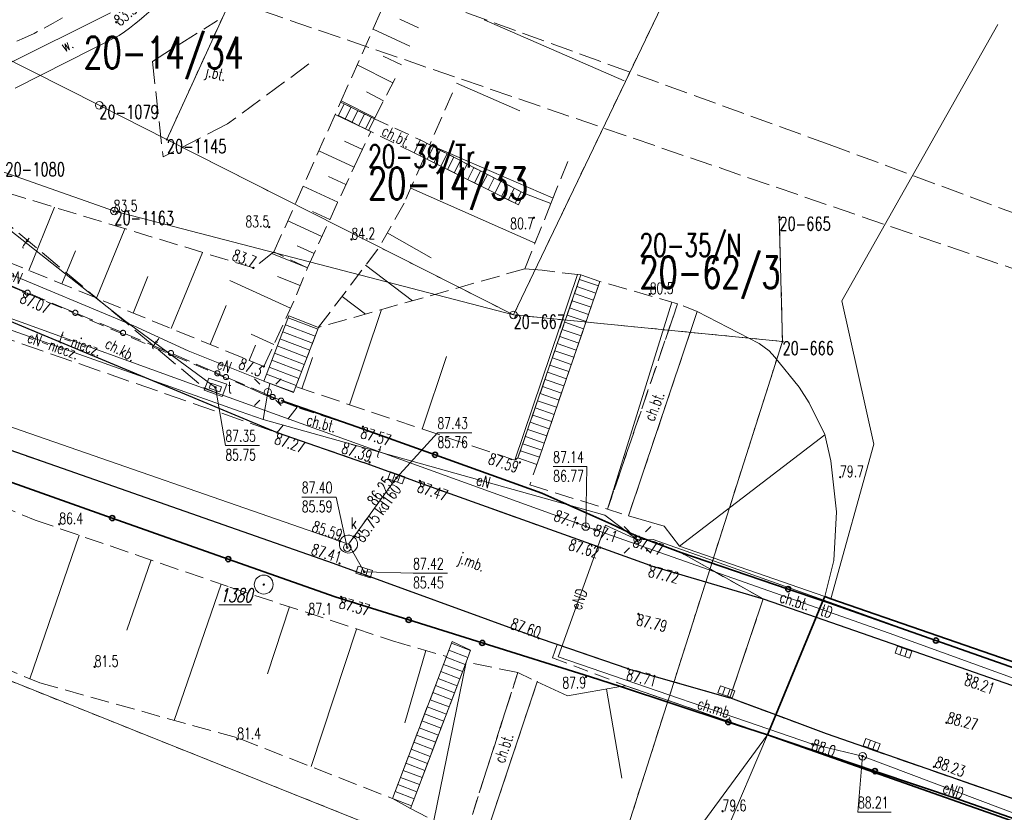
# Model space of a CAD drawing. Header units: metres. Extents: x 7505752 to 7507120, y 5839999 to 5840598.
# Tile 8 of 35: x 7506075 to 7506140, y 5840383 to 5840436. Entities that reach past the tile are written whole.
import ezdxf
from ezdxf.enums import TextEntityAlignment as Align

# ---------------------------------------------------------------- set-up
doc = ezdxf.new("R2010")
doc.units = ezdxf.units.M
for name, pattern in [('2_1', [0]), ('2_14', [1, -1]), ('2_OTKC', [1.5, 1, -0.5]), ('2_OTKJ', [2, 1.5, -0.5]), ('2_OTKK', [0]), ('2_OTKM', [0]), ('2_OTKR', [0]), ('2_OTKS', [0]), ('2_OTKSG', [0]), ('2_OTRK', [1.75, 1.25, -0.5]), ('2_OTRKG', [1.75, 1.25, -0.5]), ('2_OTRU', [0]), ('2_OTRUG', [0]), ('2_OTWP', [0]), ('4_SUEP_A', [0]), ('4_SUKP', [0]), ('4_SUPK', [0]), ('4_SUPP_P', [2, 1.5, -0.5]), ('4_SUTP_A', [0]), ('GDE', [0]), ('GUZ', [1, 0.5, -0.5])]:
    doc.linetypes.add(name, pattern=pattern)
doc.layers.get('0').update_dxf_attribs({"color": 250, "linetype": 'CONTINUOUS', "lineweight": 100})
for name, color, linetype, lineweight in [('Dzialki', 7, 'GDE', 18), ('Numery_dzialek', 7, 'CONTINUOUS', 20), ('Numery_punktow', 7, 'CONTINUOUS', 9), ('OTK_E_T_0', 7, 'CONTINUOUS', 0), ('OTK_E_T_1', 7, 'CONTINUOUS', 0), ('OTK_E_T_4', 7, 'CONTINUOUS', 0), ('OTK_L_0', 7, '2_OTKJ', 18), ('OTK_L_1', 7, '2_OTKK', 25), ('OTK_L_11', 7, 'CONTINUOUS', 18), ('OTK_L_2', 7, '2_OTKC', 18), ('OTK_L_5', 7, 'CONTINUOUS', 18), ('OTK_L_6', 7, '2_OTKS', 18), ('OTK_L_7', 7, '2_OTKM', 35), ('OTO_L_0', 7, 'CONTINUOUS', 35), ('OTR_L_0', 7, '2_OTRU', 18), ('OTR_L_1', 7, '2_OTRK', 18), ('OTR_T_0', 7, 'CONTINUOUS', 18), ('OTR_T_1', 7, 'CONTINUOUS', 18), ('Punkty', 7, 'CONTINUOUS', 18), ('SUE_T_3', 7, 'CONTINUOUS', 18), ('SUEP_E_T_0', 1, 'CONTINUOUS', 0), ('SUEP_L_0', 1, '4_SUEP_A', 18), ('SUER_T_0', 1, 'CONTINUOUS', 18), ('SUP_E_T_1', 7, 'CONTINUOUS', 0), ('SUP_L_1', 7, '4_SUPK', 18), ('SUP_T_0', 7, 'CONTINUOUS', 18), ('SUP_T_4', 7, 'CONTINUOUS', 18), ('SZNPS_T_0', 4, 'CONTINUOUS', 18)]:
    doc.layers.add(name, color=color, linetype=linetype, lineweight=lineweight)
for name, color, linetype, lineweight, true_color in [('Numery_uzytkow', 96, 'CONTINUOUS', 15, 0x008000), ('OTW_L_0', 141, '2_OTWP', 18, 0x59d9ff), ('P_SUGP_L_0', 52, '4_SUPP_P', 18, 0xbfbf00), ('P_SUTP_L_0', 30, '4_SUPP_P', 18, 0xff9100), ('SUK_T_1', 36, 'CONTINUOUS', 18, 0x803300), ('SUKP_E_T_0', 36, 'CONTINUOUS', 0, 0x803300), ('SUKP_L_0', 36, '4_SUKP', 18, 0x803300), ('SUKR_T_0', 36, 'CONTINUOUS', 18, 0x803300), ('SUTP_E_T_0', 30, 'CONTINUOUS', 0, 0xff9100), ('SUTP_L_0', 30, '4_SUTP_A', 18, 0xff9100), ('SUTR_T_0', 30, 'CONTINUOUS', 18, 0xff9100), ('SZNPS_T_3', 6, 'CONTINUOUS', 18, 0xff2bff), ('Uzytki', 96, 'GUZ', 18, 0x008000)]:
    doc.layers.add(name, color=color, linetype=linetype, lineweight=lineweight, true_color=true_color)
doc.styles.get("Standard").update_dxf_attribs({"font": 'Simplex.SHX', "width": 0.75})

# ---------------------------------------------------------------- blocks, each defined once
blk = doc.blocks.new('GRO')
at = {"linetype": 'CONTINUOUS'}
blk.add_circle((0, 0), 0.045, dxfattribs=at)
blk = doc.blocks.new('GRT')
at = {"linetype": 'CONTINUOUS'}
blk.add_circle((0, 0), 0.25, dxfattribs=at)
blk = doc.blocks.new('2_OTRN')
at = {"linetype": 'CONTINUOUS'}
blk.add_circle((0, 0), 0.045, dxfattribs=at)
blk = doc.blocks.new('2_OTRS')
at = {"linetype": 'CONTINUOUS'}
blk.add_circle((0, 0), 0.045, dxfattribs=at)
blk = doc.blocks.new('4_SUEO_W')
at = {"linetype": 'CONTINUOUS'}
for p, q in [((-0.53035, 0.53035), (-0.8839, 0.8839)), ((0.53035, 0.53035), (0.8839, 0.8839)), ((-0.53035, -0.53035), (-0.8839, -0.8839)), ((0.53035, -0.53035), (0.8839, -0.8839))]:
    blk.add_line(p, q, dxfattribs=at)
blk.add_circle((0, 0), 0.025, dxfattribs=at)
blk = doc.blocks.new('4_SUPP')
at = {"linetype": 'CONTINUOUS'}
blk.add_circle((0, 0), 0.25, dxfattribs=at)
blk = doc.blocks.new('4_SUPS')
at = {"linetype": 'CONTINUOUS'}
blk.add_circle((0, 0), 0.0625, dxfattribs=at)
blk = doc.blocks.new('4_SUKK')
at = {"linetype": 'CONTINUOUS'}
for p, q in [((-0.5, -0.25), (-0.5, 0.25)), ((-0.5, 0.25), (0.5, 0.25)), ((-0.175, 0.25), (-0.175, -0.25)), ((0.175, 0.25), (0.175, -0.25)), ((0.5, 0.25), (0.5, -0.25)), ((0.5, -0.25), (-0.5, -0.25))]:
    blk.add_line(p, q, dxfattribs=at)
blk = doc.blocks.new('4_SUPK')
at = {"linetype": 'CONTINUOUS'}
blk.add_circle((0, 0), 0.25, dxfattribs=at)
blk = doc.blocks.new('4_SUPW')
at = {"linetype": 'CONTINUOUS'}
blk.add_circle((0, 0), 0.25, dxfattribs=at)
blk = doc.blocks.new('4_SUPW_B')
at = {"linetype": 'CONTINUOUS'}
for p, q in [((0.375, 0.175), (-0.375, 0.175)), ((-0.375, 0.175), (-0.375, -0.175)), ((0.375, -0.175), (0.375, 0.175)), ((-0.375, -0.175), (0.375, -0.175))]:
    blk.add_line(p, q, dxfattribs=at)
blk = doc.blocks.new('OSP')
at = {"linetype": 'CONTINUOUS'}
for radius in [0.625, 0.045]:
    blk.add_circle((0, 0), radius, dxfattribs=at)

msp = doc.modelspace()

# ---------------------------------------------------------------- linework, layer by layer
at = {"layer": 'Dzialki'}
for p, q in [((7506166.37, 5840539.39), (7506107.43, 5840416.36)), ((7506101.93, 5840466.2), (7506084.5, 5840427.97)), ((7505968.28, 5840462.83), (7506081.03, 5840423.23)), ((7506106.97, 5840379.02), (7505946.58, 5840443.14)), ((7506069.32, 5840435.66), (7506080.03, 5840430.23)), ((7506080.03, 5840430.23), (7506084.5, 5840427.97)), ((7506084.5, 5840427.97), (7506107.43, 5840416.36)), ((7506081.03, 5840423.23), (7506107.43, 5840416.36)), ((7506125.01, 5840422.84), (7506125.22, 5840414.61)), ((7506107.43, 5840416.36), (7506125.22, 5840414.61)), ((7506125.22, 5840414.61), (7506113.37, 5840377.4))]:
    msp.add_line(p, q, dxfattribs=at)
at = {"layer": 'OTK_L_0', "linetype": '2_OTKJ'}
for p, q in [((7506083.547, 5840433.14), (7506087.859, 5840435.84)), ((7506083.547, 5840433.14), (7506084.252, 5840426.813)), ((7506093.9, 5840432.972), (7506088.517, 5840429.004)), ((7506091.8, 5840408.57), (7506041.97, 5840429.41)), ((7506088.517, 5840429.004), (7506084.252, 5840426.813)), ((7506040.91, 5840426.29), (7506091.8, 5840408.57)), ((7506095.521, 5840399.918), (7506066.065, 5840410.234)), ((7506097.514, 5840406.603), (7506091.8, 5840408.57)), ((7506100.843, 5840405.376), (7506097.514, 5840406.603)), ((7506113.166, 5840400.962), (7506100.843, 5840405.376)), ((7506116.465, 5840399.785), (7506113.166, 5840400.962)), ((7506109.087, 5840394.963), (7506095.521, 5840399.918)), ((7506116.465, 5840399.785), (7506123.941, 5840397.567)), ((7506121.737, 5840391.021), (7506123.941, 5840397.567)), ((7506123.941, 5840397.567), (7506127.442, 5840396.35)), ((7506127.442, 5840396.35), (7506124.77, 5840389.888)), ((7506127.442, 5840396.35), (7506146.129, 5840389.851)), ((7506110.311, 5840394.546), (7506109.087, 5840394.963)), ((7506115.012, 5840392.944), (7506110.311, 5840394.546)), ((7506115.012, 5840392.944), (7506121.737, 5840391.021)), ((7506124.77, 5840389.888), (7506121.737, 5840391.021)), ((7506128.125, 5840388.635), (7506124.77, 5840389.888)), ((7506153.129, 5840379.919), (7506128.125, 5840388.635))]:
    msp.add_line(p, q, dxfattribs=at)
at = {"layer": 'OTK_L_0', "linetype": '2_14'}
msp.add_line((7506123.941, 5840397.567), (7506121.737, 5840391.021), dxfattribs=at)
at = {"layer": 'OTK_L_0', "linetype": '2_OTKJ'}
msp.add_arc((7506066.379, 5840454.075), 21.25, 271.16287, 301.87478, dxfattribs=at)
at = {"layer": 'OTK_L_1', "linetype": '2_OTKK'}
for p, q in [((7506041.97, 5840429.41), (7506091.8, 5840408.57)), ((7506095.521, 5840399.918), (7506066.065, 5840410.234)), ((7506091.8, 5840408.57), (7506097.514, 5840406.603)), ((7506100.843, 5840405.376), (7506097.514, 5840406.603)), ((7506113.166, 5840400.962), (7506100.843, 5840405.376)), ((7506116.465, 5840399.785), (7506113.166, 5840400.962)), ((7506109.087, 5840394.963), (7506095.521, 5840399.918)), ((7506116.465, 5840399.785), (7506123.941, 5840397.567)), ((7506123.941, 5840397.567), (7506127.442, 5840396.35)), ((7506127.442, 5840396.35), (7506146.129, 5840389.851)), ((7506110.311, 5840394.546), (7506109.087, 5840394.963)), ((7506115.012, 5840392.944), (7506110.311, 5840394.546)), ((7506115.012, 5840392.944), (7506121.737, 5840391.021)), ((7506124.77, 5840389.888), (7506121.737, 5840391.021)), ((7506128.125, 5840388.635), (7506124.77, 5840389.888)), ((7506153.129, 5840379.919), (7506128.125, 5840388.635))]:
    msp.add_line(p, q, dxfattribs=at)
at = {"layer": 'OTK_L_11', "linetype": '2_OTKJ'}
for p, q in [((7506075.136, 5840417.897), (7506072.284, 5840419.098)), ((7506078.295, 5840416.567), (7506075.443, 5840417.768)), ((7506081.454, 5840415.236), (7506078.602, 5840416.437)), ((7506084.613, 5840413.906), (7506081.761, 5840415.107)), ((7506087.822, 5840412.507), (7506084.935, 5840413.768)), ((7506088.254, 5840412.318), (7506087.864, 5840412.489)), ((7506091.472, 5840410.941), (7506088.576, 5840412.179)), ((7506091.904, 5840410.757), (7506091.514, 5840410.923))]:
    msp.add_line(p, q, dxfattribs=at)
for centre in [(7506075.29, 5840417.832), (7506078.449, 5840416.502), (7506081.608, 5840415.172), (7506084.77, 5840413.84), (7506084.77, 5840413.84), (7506087.843, 5840412.498), (7506088.41, 5840412.25), (7506088.41, 5840412.25), (7506091.493, 5840410.932), (7506092.06, 5840410.69)]:
    msp.add_circle(centre, 0.17, dxfattribs=at)
at = {"layer": 'OTK_L_2', "linetype": '2_OTKC'}
for p, q in [((7506075.01, 5840417.9), (7506043.61, 5840431.14)), ((7506041.97, 5840429.41), (7506091.8, 5840408.57)), ((7506098.226, 5840429.342), (7506097.841, 5840428.569)), ((7506098.226, 5840429.342), (7506101.256, 5840427.943)), ((7506097.99, 5840428.495), (7506097.841, 5840428.569)), ((7506100.852, 5840427.09), (7506097.99, 5840428.495)), ((7506101.256, 5840427.943), (7506100.852, 5840427.09)), ((7506089.97, 5840411.53), (7506075.01, 5840417.9)), ((7506118.284, 5840417.1), (7506113.648, 5840403.516)), ((7506119.578, 5840416.589), (7506118.284, 5840417.1)), ((7506115.032, 5840403.055), (7506119.578, 5840416.589)), ((7506090.92, 5840411.1), (7506089.97, 5840411.53)), ((7506093.11, 5840410.25), (7506090.92, 5840411.1)), ((7506093.11, 5840410.25), (7506091.8, 5840408.57)), ((7506097.068, 5840408.96), (7506093.11, 5840410.25)), ((7506109.3, 5840404.576), (7506097.068, 5840408.96)), ((7506091.8, 5840408.57), (7506097.514, 5840406.603)), ((7506100.843, 5840405.376), (7506097.514, 5840406.603)), ((7506113.166, 5840400.962), (7506100.843, 5840405.376)), ((7506113.875, 5840402.537), (7506109.3, 5840404.576)), ((7506113.648, 5840403.516), (7506115.032, 5840403.055)), ((7506113.875, 5840402.537), (7506115.491, 5840401.759)), ((7506115.491, 5840401.759), (7506118.499, 5840400.629)), ((7506116.465, 5840399.785), (7506113.166, 5840400.962)), ((7506127.891, 5840397.435), (7506118.499, 5840400.629)), ((7506123.941, 5840397.567), (7506118.499, 5840400.629)), ((7506116.465, 5840399.785), (7506123.941, 5840397.567)), ((7506123.941, 5840397.567), (7506127.442, 5840396.35)), ((7506127.442, 5840396.35), (7506127.891, 5840397.435)), ((7506127.891, 5840397.435), (7506128.294, 5840397.298)), ((7506128.294, 5840397.298), (7506146.772, 5840390.806)), ((7506127.442, 5840396.35), (7506146.129, 5840389.851)), ((7506110.311, 5840394.546), (7506110.017, 5840393.679)), ((7506115.012, 5840392.944), (7506110.311, 5840394.546)), ((7506110.017, 5840393.679), (7506114.86, 5840391.823)), ((7506104.708, 5840383.301), (7506107.713, 5840392.693)), ((7506107.713, 5840392.693), (7506108.998, 5840392.082)), ((7506115.012, 5840392.944), (7506121.737, 5840391.021)), ((7506108.998, 5840392.082), (7506105.932, 5840382.889)), ((7506124.224, 5840388.568), (7506114.86, 5840391.823)), ((7506124.77, 5840389.888), (7506121.737, 5840391.021)), ((7506124.77, 5840389.888), (7506124.224, 5840388.568)), ((7506128.125, 5840388.635), (7506124.77, 5840389.888)), ((7506124.224, 5840388.568), (7506136.976, 5840384.267)), ((7506153.129, 5840379.919), (7506128.125, 5840388.635)), ((7506136.976, 5840384.267), (7506188.129, 5840366.342))]:
    msp.add_line(p, q, dxfattribs=at)
at = {"layer": 'OTK_L_2', "linetype": '2_14'}
msp.add_line((7506118.499, 5840400.629), (7506123.941, 5840397.567), dxfattribs=at)
at = {"layer": 'OTK_L_5', "linetype": '2_OTKR'}
for p, q in [((7506080.77, 5840436.36), (7506073.66, 5840432.8)), ((7506074.46, 5840431.37), (7506081.35, 5840434.85))]:
    msp.add_line(p, q, dxfattribs=at)
msp.add_arc((7506070.353, 5840450.812), 19.383, 304.56391, 343.72503, dxfattribs=at)
at = {"layer": 'OTK_L_6', "linetype": '2_1'}
for p, q in [((7506096.24, 5840430.33), (7506095.855, 5840429.557)), ((7506096.687, 5840430.107), (7506096.303, 5840429.335)), ((7506097.135, 5840429.885), (7506096.75, 5840429.112)), ((7506097.583, 5840429.662), (7506097.198, 5840428.889)), ((7506098.03, 5840429.439), (7506097.646, 5840428.666)), ((7506101.701, 5840427.714), (7506101.272, 5840426.88)), ((7506102.145, 5840427.485), (7506101.719, 5840426.657)), ((7506102.59, 5840427.256), (7506102.166, 5840426.433)), ((7506103.034, 5840427.028), (7506102.614, 5840426.21)), ((7506103.479, 5840426.799), (7506103.061, 5840425.987)), ((7506103.924, 5840426.57), (7506103.509, 5840425.763)), ((7506104.368, 5840426.341), (7506103.956, 5840425.54)), ((7506104.813, 5840426.112), (7506104.403, 5840425.317)), ((7506105.257, 5840425.884), (7506104.851, 5840425.093)), ((7506105.702, 5840425.655), (7506105.298, 5840424.87)), ((7506106.147, 5840425.426), (7506105.746, 5840424.647)), ((7506106.591, 5840425.197), (7506106.193, 5840424.423)), ((7506107.036, 5840424.969), (7506106.64, 5840424.2)), ((7506107.48, 5840424.74), (7506107.088, 5840423.977)), ((7506107.925, 5840424.511), (7506107.535, 5840423.753)), ((7506111.79, 5840418.715), (7506113.043, 5840418.284)), ((7506111.627, 5840418.242), (7506112.88, 5840417.811)), ((7506111.465, 5840417.769), (7506112.718, 5840417.338)), ((7506111.139, 5840416.824), (7506112.392, 5840416.393)), ((7506111.302, 5840417.297), (7506112.555, 5840416.866)), ((7506092.521, 5840416.172), (7506094.487, 5840415.418)), ((7506110.977, 5840416.351), (7506112.229, 5840415.92)), ((7506092.342, 5840415.705), (7506094.308, 5840414.951)), ((7506110.814, 5840415.878), (7506112.067, 5840415.447)), ((7506091.984, 5840414.771), (7506093.951, 5840414.018)), ((7506092.163, 5840415.238), (7506094.129, 5840414.484)), ((7506110.489, 5840414.933), (7506111.741, 5840414.502)), ((7506110.651, 5840415.405), (7506111.904, 5840414.974)), ((7506091.805, 5840414.304), (7506093.772, 5840413.551)), ((7506110.326, 5840414.46), (7506111.579, 5840414.029)), ((7506091.626, 5840413.838), (7506093.593, 5840413.084)), ((7506110.001, 5840413.514), (7506111.253, 5840413.083)), ((7506110.163, 5840413.987), (7506111.416, 5840413.556)), ((7506091.268, 5840412.904), (7506093.235, 5840412.15)), ((7506091.447, 5840413.371), (7506093.414, 5840412.617)), ((7506109.838, 5840413.041), (7506111.09, 5840412.611)), ((7506091.089, 5840412.437), (7506093.056, 5840411.683)), ((7506109.676, 5840412.568), (7506110.928, 5840412.138)), ((7506090.916, 5840411.968), (7506092.89, 5840411.243)), ((7506109.35, 5840411.623), (7506110.602, 5840411.192)), ((7506109.513, 5840412.096), (7506110.765, 5840411.665)), ((7506109.188, 5840411.15), (7506110.439, 5840410.719)), ((7506108.862, 5840410.204), (7506110.114, 5840409.774)), ((7506109.025, 5840410.677), (7506110.277, 5840410.247)), ((7506108.7, 5840409.732), (7506109.951, 5840409.301)), ((7506108.537, 5840409.259), (7506109.788, 5840408.828)), ((7506108.212, 5840408.313), (7506109.463, 5840407.883)), ((7506108.374, 5840408.786), (7506109.626, 5840408.356)), ((7506108.049, 5840407.84), (7506109.3, 5840407.41)), ((7506107.886, 5840407.368), (7506109.138, 5840406.937)), ((7506107.724, 5840406.895), (7506108.974, 5840406.465)), ((7506103.325, 5840394.637), (7506104.589, 5840394.162)), ((7506103.149, 5840394.169), (7506104.413, 5840393.694)), ((7506102.973, 5840393.702), (7506104.234, 5840393.222)), ((7506102.618, 5840392.767), (7506103.879, 5840392.287)), ((7506102.795, 5840393.234), (7506104.057, 5840392.755)), ((7506102.44, 5840392.299), (7506103.702, 5840391.82)), ((7506102.085, 5840391.365), (7506103.347, 5840390.885)), ((7506102.262, 5840391.832), (7506103.524, 5840391.352)), ((7506101.907, 5840390.897), (7506103.169, 5840390.418)), ((7506101.729, 5840390.43), (7506102.992, 5840389.95)), ((7506101.374, 5840389.495), (7506102.637, 5840389.015)), ((7506101.552, 5840389.962), (7506102.814, 5840389.483)), ((7506101.197, 5840389.028), (7506102.459, 5840388.548)), ((7506100.841, 5840388.093), (7506102.104, 5840387.613)), ((7506101.019, 5840388.56), (7506102.282, 5840388.08)), ((7506100.664, 5840387.625), (7506101.927, 5840387.146)), ((7506100.486, 5840387.158), (7506101.749, 5840386.678)), ((7506100.131, 5840386.223), (7506101.394, 5840385.743)), ((7506100.308, 5840386.691), (7506101.572, 5840386.211)), ((7506099.953, 5840385.756), (7506101.217, 5840385.276)), ((7506099.598, 5840384.821), (7506100.862, 5840384.341)), ((7506099.776, 5840385.289), (7506101.039, 5840384.808)), ((7506099.42, 5840384.354), (7506100.684, 5840383.874))]:
    msp.add_line(p, q, dxfattribs=at)
at = {"layer": 'OTK_L_6', "linetype": '2_OTKS'}
for p, q in [((7506095.855, 5840429.557), (7506096.24, 5840430.33)), ((7506097.841, 5840428.569), (7506095.855, 5840429.557)), ((7506098.226, 5840429.342), (7506097.841, 5840428.569)), ((7506100.852, 5840427.09), (7506101.256, 5840427.943)), ((7506101.515, 5840426.758), (7506100.852, 5840427.09)), ((7506107.767, 5840423.637), (7506101.515, 5840426.758)), ((7506108.122, 5840424.41), (7506107.767, 5840423.637)), ((7506113.143, 5840418.574), (7506111.89, 5840419.006)), ((7506109.144, 5840406.955), (7506113.143, 5840418.574)), ((7506094.532, 5840415.534), (7506092.566, 5840416.29)), ((7506093.029, 5840411.613), (7506094.532, 5840415.534)), ((7506090.916, 5840411.968), (7506092.881, 5840411.222)), ((7506092.881, 5840411.222), (7506093.029, 5840411.613)), ((7506108.974, 5840406.463), (7506109.144, 5840406.955)), ((7506107.724, 5840406.895), (7506108.974, 5840406.463)), ((7506103.368, 5840394.753), (7506104.592, 5840394.171)), ((7506104.592, 5840394.171), (7506104.298, 5840393.389)), ((7506104.298, 5840393.389), (7506100.615, 5840383.692)), ((7506100.615, 5840383.692), (7506099.42, 5840384.354))]:
    msp.add_line(p, q, dxfattribs=at)
at = {"layer": 'OTK_L_6', "linetype": '2_OTKSG'}
for p, q in [((7506096.24, 5840430.33), (7506098.226, 5840429.342)), ((7506101.256, 5840427.943), (7506101.892, 5840427.615)), ((7506101.892, 5840427.615), (7506108.122, 5840424.41)), ((7506111.89, 5840419.006), (7506107.724, 5840406.895)), ((7506092.566, 5840416.29), (7506091.063, 5840412.369)), ((7506091.063, 5840412.369), (7506090.916, 5840411.968)), ((7506102.995, 5840393.76), (7506103.368, 5840394.753)), ((7506099.42, 5840384.354), (7506102.995, 5840393.76))]:
    msp.add_line(p, q, dxfattribs=at)
at = {"layer": 'OTK_L_6', "linetype": '2_1'}
msp.add_point((7506101.256, 5840427.943), dxfattribs=at)
at = {"layer": 'OTK_L_7', "linetype": '2_OTKM'}
for p, q in [((7506127.891, 5840397.435), (7506127.442, 5840396.35)), ((7506128.011, 5840397.726), (7506127.891, 5840397.435)), ((7506128.011, 5840397.726), (7506128.421, 5840397.583)), ((7506128.421, 5840397.583), (7506152.584, 5840389.186)), ((7506127.442, 5840396.35), (7506124.77, 5840389.888)), ((7506124.77, 5840389.888), (7506124.224, 5840388.568)), ((7506140.326, 5840382.91), (7506124.224, 5840388.568))]:
    msp.add_line(p, q, dxfattribs=at)
at = {"layer": 'OTO_L_0'}
for p, q in [((7506097.068, 5840408.96), (7506092.06, 5840410.69)), ((7506102.24, 5840407.106), (7506097.068, 5840408.96)), ((7506109.3, 5840404.576), (7506102.24, 5840407.106)), ((7506080.887, 5840402.917), (7506073.207, 5840405.634)), ((7506113.875, 5840402.537), (7506109.3, 5840404.576)), ((7506088.566, 5840400.2), (7506080.887, 5840402.917)), ((7506113.875, 5840402.537), (7506115.491, 5840401.759)), ((7506115.491, 5840401.759), (7506118.499, 5840400.629)), ((7506118.499, 5840400.629), (7506125.6, 5840398.214)), ((7506095.636, 5840397.699), (7506088.566, 5840400.2)), ((7506125.6, 5840398.214), (7506127.891, 5840397.435)), ((7506100.497, 5840396.178), (7506095.636, 5840397.699)), ((7506127.891, 5840397.435), (7506128.294, 5840397.298)), ((7506128.294, 5840397.298), (7506135.37, 5840394.812)), ((7506105.358, 5840394.656), (7506100.497, 5840396.178)), ((7506112.516, 5840392.416), (7506105.358, 5840394.656)), ((7506135.37, 5840394.812), (7506141.071, 5840392.809)), ((7506112.516, 5840392.416), (7506114.507, 5840391.762)), ((7506114.507, 5840391.762), (7506121.632, 5840389.42)), ((7506121.632, 5840389.42), (7506124.224, 5840388.568)), ((7506124.224, 5840388.568), (7506131.331, 5840386.171)), ((7506131.331, 5840386.171), (7506136.976, 5840384.267)), ((7506136.976, 5840384.267), (7506144.054, 5840381.786))]:
    msp.add_line(p, q, dxfattribs=at)
for centre in [(7506102.24, 5840407.106), (7506080.887, 5840402.917), (7506088.566, 5840400.2), (7506125.6, 5840398.214), (7506100.497, 5840396.178), (7506105.358, 5840394.656), (7506135.37, 5840394.812), (7506121.632, 5840389.42), (7506131.331, 5840386.171)]:
    msp.add_circle(centre, 0.17, dxfattribs=at)
at = {"layer": 'OTR_L_0', "linetype": '2_OTRU'}
for p, q in [((7506119.578, 5840416.589), (7506115.032, 5840403.055)), ((7506123.683, 5840414.478), (7506119.578, 5840416.589)), ((7506124.337, 5840413.992), (7506123.683, 5840414.478)), ((7506124.72, 5840413.565), (7506124.337, 5840413.992)), ((7506126.324, 5840411.586), (7506124.72, 5840413.565)), ((7506126.991, 5840410.55), (7506126.324, 5840411.586)), ((7506128.016, 5840408.457), (7506126.991, 5840410.55)), ((7506128.418, 5840406.71), (7506128.016, 5840408.457)), ((7506128.792, 5840403.322), (7506128.418, 5840406.71)), ((7506128.614, 5840400.12), (7506128.792, 5840403.322)), ((7506118.406, 5840401.059), (7506128.011, 5840397.726)), ((7506128.011, 5840397.726), (7506128.614, 5840400.12)), ((7506108.998, 5840392.082), (7506105.932, 5840382.889)), ((7506124.224, 5840388.568), (7506114.86, 5840391.823)), ((7506119.707, 5840382.416), (7506124.224, 5840388.568))]:
    msp.add_line(p, q, dxfattribs=at)
at = {"layer": 'OTR_L_0', "linetype": '2_1'}
for p, q in [((7506118.406, 5840401.059), (7506128.026, 5840408.415)), ((7506113.57, 5840391.6), (7506114.585, 5840385.716))]:
    msp.add_line(p, q, dxfattribs=at)
at = {"layer": 'OTR_L_0', "linetype": '2_OTRUG'}
for p, q in [((7506115.032, 5840403.055), (7506117.387, 5840402.392)), ((7506117.387, 5840402.392), (7506118.406, 5840401.059)), ((7506110.994, 5840391.156), (7506108.998, 5840392.082)), ((7506114.507, 5840391.762), (7506110.994, 5840391.156)), ((7506114.86, 5840391.823), (7506114.507, 5840391.762))]:
    msp.add_line(p, q, dxfattribs=at)
at = {"layer": 'OTR_L_0', "linetype": '2_1'}
msp.add_point((7506108.998, 5840392.082), dxfattribs=at)
at = {"layer": 'OTR_L_1', "linetype": '2_OTRK'}
for p, q in [((7506095.996, 5840430.448), (7506100.498, 5840440.569)), ((7506091.586, 5840420.534), (7506095.996, 5840430.448)), ((7506096.24, 5840430.33), (7506095.855, 5840429.557)), ((7506098.226, 5840429.342), (7506096.24, 5840430.33)), ((7506095.855, 5840429.557), (7506097.841, 5840428.569)), ((7506097.841, 5840428.569), (7506097.99, 5840428.495)), ((7506108.122, 5840424.41), (7506101.892, 5840427.615)), ((7506101.515, 5840426.758), (7506107.767, 5840423.637)), ((7506109.904, 5840423.732), (7506111.106, 5840426.741)), ((7506090.23, 5840419.47), (7506071.83, 5840425.09)), ((7506107.767, 5840423.637), (7506108.122, 5840424.41)), ((7506108.177, 5840419.41), (7506109.904, 5840423.732)), ((7506091.586, 5840420.534), (7506090.23, 5840419.47)), ((7506093.804, 5840419.479), (7506091.586, 5840420.534)), ((7506108.177, 5840419.41), (7506094.532, 5840415.534)), ((7506108.177, 5840419.41), (7506109.317, 5840419.318)), ((7506111.89, 5840419.006), (7506109.317, 5840419.318)), ((7506111.89, 5840419.006), (7506107.724, 5840406.895)), ((7506113.143, 5840418.574), (7506109.144, 5840406.955)), ((7506118.284, 5840417.1), (7506113.143, 5840418.574)), ((7506113.648, 5840403.516), (7506118.284, 5840417.1)), ((7506094.532, 5840415.534), (7506093.029, 5840411.613)), ((7506109.144, 5840406.955), (7506108.506, 5840405.11)), ((7506107.724, 5840406.895), (7506107.525, 5840406.743)), ((7506057.277, 5840399.811), (7506076.094, 5840392.012)), ((7506099.42, 5840384.354), (7506102.995, 5840393.76)), ((7506104.298, 5840393.389), (7506100.615, 5840383.692)), ((7506104.708, 5840383.301), (7506107.713, 5840392.693)), ((7506076.094, 5840392.012), (7506089.361, 5840388.314)), ((7506089.361, 5840388.314), (7506099.42, 5840384.354)), ((7506100.615, 5840383.692), (7506104.249, 5840381.837))]:
    msp.add_line(p, q, dxfattribs=at)
at = {"layer": 'OTR_L_1', "linetype": '2_1'}
for p, q in [((7506101.148, 5840435.365), (7506099.918, 5840435.933)), ((7506105.479, 5840435.881), (7506114.75, 5840431.855)), ((7506100.58, 5840434.136), (7506098.138, 5840435.264)), ((7506100.015, 5840432.915), (7506098.804, 5840433.475)), ((7506099.442, 5840431.709), (7506097.094, 5840432.915)), ((7506103.659, 5840431.691), (7506107.849, 5840429.871)), ((7506098.839, 5840430.535), (7506097.698, 5840431.121)), ((7506098.253, 5840429.394), (7506096.034, 5840430.533)), ((7506097.99, 5840428.495), (7506095.626, 5840429.615)), ((7506097.431, 5840427.313), (7506096.262, 5840427.866)), ((7506096.882, 5840426.143), (7506094.558, 5840427.216)), ((7506101.892, 5840427.615), (7506110.043, 5840424.081)), ((7506096.345, 5840424.981), (7506095.192, 5840425.514)), ((7506095.812, 5840423.828), (7506093.522, 5840424.886)), ((7506100.629, 5840424.748), (7506108.859, 5840421.119)), ((7506075.365, 5840419.303), (7506077.074, 5840423.488)), ((7506094.758, 5840421.545), (7506092.5, 5840422.588)), ((7506095.283, 5840422.683), (7506094.146, 5840423.208)), ((7506079.856, 5840417.469), (7506081.733, 5840422.065)), ((7506099.071, 5840421.787), (7506101.983, 5840420.132)), ((7506094.237, 5840420.416), (7506093.116, 5840420.934)), ((7506077.558, 5840418.408), (7506078.453, 5840420.6)), ((7506084.788, 5840415.454), (7506086.85, 5840420.502)), ((7506093.804, 5840419.479), (7506091.45, 5840420.427)), ((7506097.648, 5840419.643), (7506100.741, 5840417.298)), ((7506082.264, 5840416.485), (7506083.248, 5840418.894)), ((7506093.33, 5840418.302), (7506091.814, 5840418.912)), ((7506107.525, 5840406.743), (7506111.653, 5840419.034)), ((7506092.679, 5840416.803), (7506088.667, 5840418.635)), ((7506096.09, 5840417.589), (7506097.636, 5840416.416)), ((7506087.366, 5840414.401), (7506088.419, 5840416.979)), ((7506096.586, 5840410.418), (7506098.703, 5840416.719)), ((7506113.648, 5840403.516), (7506117.895, 5840417.212)), ((7506091.581, 5840414.397), (7506090.074, 5840415.085)), ((7506089.944, 5840413.348), (7506090.359, 5840414.364)), ((7506093.436, 5840411.476), (7506094.132, 5840413.547)), ((7506101.379, 5840408.808), (7506102.989, 5840413.601)), ((7506078.707, 5840401.779), (7506075.437, 5840392.284)), ((7506083.455, 5840400.144), (7506081.855, 5840395.498)), ((7506088.101, 5840398.543), (7506084.996, 5840389.531)), ((7506092.624, 5840397.04), (7506091.16, 5840392.611)), ((7506097.053, 5840395.576), (7506094.043, 5840386.471)), ((7506101.631, 5840394.154), (7506100.246, 5840389.364)), ((7506104.298, 5840393.389), (7506102.16, 5840382.903))]:
    msp.add_line(p, q, dxfattribs=at)
at = {"layer": 'OTR_L_1', "linetype": '2_OTRKG'}
for p, q in [((7506098.226, 5840429.342), (7506099.607, 5840432.032)), ((7506103.385, 5840431.058), (7506101.892, 5840427.615)), ((7506097.085, 5840426.583), (7506097.99, 5840428.495)), ((7506093.804, 5840419.479), (7506097.085, 5840426.583)), ((7506101.515, 5840426.758), (7506100.195, 5840423.765)), ((7506100.195, 5840423.765), (7506098.466, 5840420.722)), ((7506098.466, 5840420.722), (7506094.532, 5840415.534)), ((7506072.19, 5840420.6), (7506090.92, 5840412.95)), ((7506093.08, 5840417.68), (7506093.804, 5840419.479)), ((7506090.92, 5840412.95), (7506093.08, 5840417.68)), ((7506107.525, 5840406.743), (7506093.029, 5840411.613)), ((7506060.382, 5840409.144), (7506075.798, 5840402.781)), ((7506108.506, 5840405.11), (7506113.648, 5840403.516)), ((7506075.798, 5840402.781), (7506088.661, 5840398.35)), ((7506088.661, 5840398.35), (7506099.417, 5840394.795)), ((7506099.417, 5840394.795), (7506102.995, 5840393.76)), ((7506107.713, 5840392.693), (7506104.298, 5840393.389))]:
    msp.add_line(p, q, dxfattribs=at)
at = {"layer": 'OTR_L_1', "linetype": '2_14'}
for p, q in [((7506095.996, 5840430.448), (7506096.24, 5840430.33)), ((7506108.122, 5840424.41), (7506109.904, 5840423.732))]:
    msp.add_line(p, q, dxfattribs=at)
at = {"layer": 'OTR_L_1', "linetype": '2_1'}
msp.add_point((7506094.532, 5840415.534), dxfattribs=at)
at = {"layer": 'OTW_L_0', "linetype": '2_OTWP'}
for p, q in [((7506139.453, 5840435.574), (7506129.138, 5840417.291)), ((7506129.138, 5840417.291), (7506131.259, 5840407.811)), ((7506131.259, 5840407.811), (7506128.421, 5840397.583)), ((7506121.304, 5840381.722), (7506124.224, 5840388.568))]:
    msp.add_line(p, q, dxfattribs=at)
at = {"layer": 'OTW_L_0', "linetype": '2_14'}
for p, q in [((7506128.421, 5840397.583), (7506152.584, 5840389.186)), ((7506140.326, 5840382.91), (7506124.224, 5840388.568))]:
    msp.add_line(p, q, dxfattribs=at)
at = {"layer": 'P_SUGP_L_0', "linetype": '4_SUPP_P'}
for p, q in [((7506026.446, 5840458.593), (7506269.982, 5840374.94)), ((7506115.084, 5840432.443), (7506090.605, 5840441.33)), ((7506128.302, 5840427.644), (7506115.084, 5840432.443)), ((7506579.547, 5840259.784), (7506128.302, 5840427.644))]:
    msp.add_line(p, q, dxfattribs=at)
at = {"layer": 'P_SUTP_L_0', "linetype": '4_SUPP_P'}
for p, q in [((7506070.114, 5840425.61), (7506086.942, 5840411.555)), ((7506086.942, 5840411.555), (7506087.839, 5840411.183))]:
    msp.add_line(p, q, dxfattribs=at)
at = {"layer": 'SUEP_L_0', "linetype": '4_SUEP_A'}
for p, q in [((7506082.32, 5840415.63), (7506069.32, 5840421.06)), ((7506067.573, 5840417.696), (7506089.357, 5840409.975)), ((7506085.91, 5840413.98), (7506082.32, 5840415.63)), ((7506091.31, 5840411.82), (7506085.91, 5840413.98)), ((7506091.18, 5840411.25), (7506091.31, 5840411.82)), ((7506090.874, 5840409.437), (7506091.18, 5840411.25)), ((7506089.357, 5840409.975), (7506090.874, 5840409.437)), ((7506090.874, 5840409.437), (7506113.461, 5840403.114)), ((7506113.461, 5840403.114), (7506115.633, 5840401.479)), ((7506113.516, 5840402.445), (7506110.386, 5840393.732)), ((7506115.633, 5840401.479), (7506113.516, 5840402.445)), ((7506116.663, 5840401.507), (7506115.633, 5840401.479)), ((7506121.034, 5840399.947), (7506116.663, 5840401.507)), ((7506129.878, 5840396.809), (7506121.034, 5840399.947)), ((7506141.88, 5840392.472), (7506129.878, 5840396.809)), ((7506110.386, 5840393.732), (7506127.199, 5840387.949)), ((7506127.199, 5840387.949), (7506130.515, 5840387.152)), ((7506142.569, 5840382.616), (7506130.515, 5840387.152))]:
    msp.add_line(p, q, dxfattribs=at)
at = {"layer": 'SUER_T_0', "linetype": 'CONTINUOUS', "lineweight": 0}
for p, q in [((7506130.515, 5840387.152), (7506130.207, 5840383.466)), ((7506130.207, 5840383.466), (7506132.406, 5840383.466))]:
    msp.add_line(p, q, dxfattribs=at)
at = {"layer": 'SUKP_L_0', "linetype": '4_SUKP'}
for p, q in [((7506049.688, 5840417.45), (7506095.945, 5840401.392)), ((7506099.489, 5840405.312), (7506096.864, 5840401.682)), ((7506099.682, 5840405.578), (7506099.489, 5840405.312)), ((7506095.945, 5840401.392), (7506096.512, 5840401.196)), ((7506096.864, 5840401.682), (7506096.512, 5840401.196)), ((7506096.512, 5840401.196), (7506097.555, 5840399.353))]:
    msp.add_line(p, q, dxfattribs=at)
at = {"layer": 'SUKR_T_0', "linetype": 'CONTINUOUS', "lineweight": 0}
for p, q in [((7506099.682, 5840405.578), (7506102.395, 5840408.566)), ((7506102.395, 5840408.566), (7506104.675, 5840408.566)), ((7506093.429, 5840404.306), (7506095.709, 5840404.306)), ((7506096.434, 5840400.965), (7506095.709, 5840404.306)), ((7506097.555, 5840399.353), (7506100.788, 5840399.273)), ((7506100.788, 5840399.273), (7506103.068, 5840399.273))]:
    msp.add_line(p, q, dxfattribs=at)
at = {"layer": 'SUP_L_1', "linetype": '4_SUPK'}
for p, q in [((7506087.28, 5840412.17), (7506086.98, 5840411.39)), ((7506088.46, 5840411.77), (7506087.28, 5840412.17)), ((7506088.17, 5840410.97), (7506088.46, 5840411.77)), ((7506086.98, 5840411.39), (7506088.17, 5840410.97))]:
    msp.add_line(p, q, dxfattribs=at)
for start, end in [(54.12392, 160.85572), (160.85572, 340.85572), (340.85572, 54.12393)]:
    msp.add_arc((7506096.512, 5840401.196), 0.6, start, end, dxfattribs=at)
at = {"layer": 'SUTP_L_0', "linetype": '4_SUTP_A'}
for p, q in [((7506081.71, 5840415.99), (7506069, 5840426)), ((7506087.839, 5840411.183), (7506071.835, 5840416.971)), ((7506087.71, 5840411.56), (7506081.71, 5840415.99)), ((7506087.839, 5840411.183), (7506087.71, 5840411.56)), ((7506111.645, 5840402.572), (7506087.839, 5840411.183)), ((7506112.206, 5840402.356), (7506111.645, 5840402.572)), ((7506112.788, 5840402.16), (7506112.206, 5840402.356)), ((7506132.269, 5840395.295), (7506112.788, 5840402.16)), ((7506132.269, 5840395.295), (7506151.579, 5840388.313))]:
    msp.add_line(p, q, dxfattribs=at)
at = {"layer": 'SUTR_T_0', "linetype": 'CONTINUOUS', "lineweight": 0}
for p, q in [((7506087.71, 5840411.56), (7506088.372, 5840407.726)), ((7506088.372, 5840407.726), (7506090.625, 5840407.726)), ((7506110.056, 5840406.332), (7506112.282, 5840406.332)), ((7506112.206, 5840402.356), (7506112.282, 5840406.332))]:
    msp.add_line(p, q, dxfattribs=at)
at = {"layer": 'Uzytki'}
for p, q in [((7506163.08, 5840532.55), (7506107.43, 5840416.36)), ((7506101.93, 5840466.2), (7506084.5, 5840427.97)), ((7506106.97, 5840379.02), (7505946.58, 5840443.14)), ((7506084.5, 5840427.97), (7506107.43, 5840416.36)), ((7506125.22, 5840414.61), (7506125.01, 5840422.84)), ((7506107.43, 5840416.36), (7506125.22, 5840414.61)), ((7506125.22, 5840414.61), (7506113.37, 5840377.4))]:
    msp.add_line(p, q, dxfattribs=at)

# ---------------------------------------------------------------- block references
at = {"layer": 'OTR_T_0'}
for p in [(7506075.01, 5840417.9), (7506097.468, 5840408.963), (7506091.8, 5840408.57), (7506097.914, 5840406.606), (7506107.856, 5840406.596), (7506101.243, 5840405.379), (7506115.491, 5840401.759), (7506113.166, 5840400.962), (7506095.921, 5840399.921), (7506116.465, 5840399.785), (7506096.036, 5840397.702), (7506115.687, 5840396.569), (7506109.087, 5840394.963), (7506115.012, 5840392.944), (7506137.438, 5840392.601), (7506136.061, 5840389.371), (7506135.231, 5840386.465)]:
    msp.add_blockref('2_OTRS', p, dxfattribs=at)
at = {"layer": 'OTR_T_1'}
for p in [(7506081.16, 5840435.73), (7506080.986, 5840423.2), (7506108.783, 5840422.794), (7506091.275, 5840422.172), (7506096.711, 5840421.36), (7506090.23, 5840419.47), (7506116.439, 5840417.737), (7506090.92, 5840412.95), (7506129.026, 5840405.624), (7506077.39, 5840402.512), (7506093.874, 5840396.526), (7506079.727, 5840393.067), (7506112.229, 5840392.403), (7506089.161, 5840388.282), (7506121.259, 5840383.517)]:
    msp.add_blockref('2_OTRN', p, dxfattribs=at)
at = {"layer": 'Punkty'}
for name, p in [('GRT', (7506080.03, 5840430.23)), ('GRO', (7506084.5, 5840427.97)), ('GRT', (7506081.03, 5840423.23)), ('GRO', (7506125.01, 5840422.84)), ('GRT', (7506107.43, 5840416.36)), ('GRO', (7506125.22, 5840414.61))]:
    msp.add_blockref(name, p, dxfattribs=at)
at = {"layer": 'SUE_T_3'}
for name, p in [('4_SUEO_W', (7506091.18, 5840411.25)), ('4_SUPP', (7506091.18, 5840411.25)), ('4_SUEO_W', (7506115.633, 5840401.479)), ('4_SUPP', (7506115.633, 5840401.479))]:
    msp.add_blockref(name, p, dxfattribs=at)
at = {"layer": 'SUER_T_0'}
for p in [(7506127.199, 5840387.949), (7506130.515, 5840387.152)]:
    msp.add_blockref('4_SUPS', p, dxfattribs=at)
at = {"layer": 'SUK_T_1'}
for p, rotation in [((7506099.682, 5840405.578), 340.6241740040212), ((7506097.555, 5840399.353), 342.1488600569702), ((7506133.218, 5840394.042), 340.9514527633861), ((7506121.504, 5840391.419), 340.3717063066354), ((7506131.12, 5840387.916), 339.81151638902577)]:
    msp.add_blockref('4_SUKK', p, dxfattribs=dict(at, rotation=rotation))
at = {"layer": 'SUKR_T_0'}
for p in [(7506099.682, 5840405.578), (7506099.489, 5840405.312), (7506096.864, 5840401.682), (7506095.945, 5840401.392), (7506096.434, 5840400.965), (7506097.555, 5840399.353)]:
    msp.add_blockref('4_SUPS', p, dxfattribs=at)
at = {"layer": 'SUP_T_0'}
for p in [(7506112.206, 5840402.356), (7506130.515, 5840387.152)]:
    msp.add_blockref('4_SUPK', p, dxfattribs=at)
at = {"layer": 'SUP_T_4', "rotation": 340.4440960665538}
msp.add_blockref('4_SUPW_B', (7506087.71, 5840411.56), dxfattribs=at)
at = {"layer": 'SUP_T_4'}
msp.add_blockref('4_SUPW', (7506096.434, 5840400.965), dxfattribs=at)
at = {"layer": 'SUTR_T_0'}
for p in [(7506087.71, 5840411.56), (7506111.645, 5840402.572), (7506112.206, 5840402.356), (7506112.788, 5840402.16)]:
    msp.add_blockref('4_SUPS', p, dxfattribs=at)
at = {"layer": 'SZNPS_T_0'}
msp.add_blockref('OSP', (7506090.91, 5840398.516), dxfattribs=at)

# ---------------------------------------------------------------- texts
at = {"layer": 'Numery_dzialek', "width": 0.7}
for s, p in [('20-14/34', (7506078.997, 5840434.768)), ('20-14/33', (7506097.815, 5840426.108)), ('20-62/3', (7506115.763, 5840420.229))]:
    msp.add_text(s, height=2.1, dxfattribs=at).set_placement(p, align=Align.TOP_LEFT)
at = {"layer": 'Numery_punktow', "width": 0.7}
for s, p in [('20-1079', (7506080.03, 5840430.23)), ('20-1145', (7506084.5, 5840427.97)), ('20-1080', (7506073.82, 5840426.45)), ('20-1163', (7506081.03, 5840423.23)), ('20-665', (7506125.01, 5840422.84)), ('20-667', (7506107.43, 5840416.36)), ('20-666', (7506125.22, 5840414.61))]:
    msp.add_text(s, height=0.9, dxfattribs=at).set_placement(p, align=Align.TOP_LEFT)
at = {"layer": 'Numery_uzytkow', "width": 0.7}
for s, p in [('20-39/Tr', (7506097.815, 5840426.108)), ('20-35/N', (7506115.763, 5840420.229))]:
    msp.add_text(s, height=1.5, dxfattribs=at).set_placement(p)
at = {"layer": 'OTK_E_T_0', "lineweight": 9, "width": 0.7}
for s, rotation, p in [('j.bt.', 345.76535, (7506087.721, 5840432.257)), ('j.mb.', 339.29096, (7506104.628, 5840399.917))]:
    msp.add_text(s, height=0.75, rotation=rotation, dxfattribs=at).set_placement(p, align=Align.MIDDLE)
at = {"layer": 'OTK_E_T_1', "lineweight": 9, "width": 0.7}
for s, rotation, p in [('ch.bt.', 332.78999, (7506099.696, 5840428.174)), ('ch.kb.', 332.21607, (7506081.448, 5840414.068)), ('ch.bt.', 68.86018, (7506116.727, 5840410.323)), ('ch.bt.', 344.38597, (7506094.738, 5840409.193)), ('ch.bt.', 342.8241, (7506126.028, 5840397.437)), ('ch.mb.', 342.34988, (7506120.782, 5840390.328)), ('ch.bt.', 71.56505, (7506106.775, 5840387.694))]:
    msp.add_text(s, height=0.75, rotation=rotation, dxfattribs=at).set_placement(p, align=Align.MIDDLE)
at = {"layer": 'OTK_E_T_4', "lineweight": 9, "width": 0.7}
msp.add_text('w.', height=0.75, rotation=26.56505, dxfattribs=at).set_placement((7506077.906, 5840434.249), align=Align.MIDDLE)
at = {"layer": 'OTR_T_0', "lineweight": 9, "width": 0.7}
for s, rotation, p in [('87.07', 336.93559, (7506075.01, 5840417.9)), ('87.57', 343.68086, (7506097.468, 5840408.963)), ('87.27', 341.00806, (7506091.8, 5840408.57)), ('87.47', 341.33116, (7506101.243, 5840405.379)), ('87.77', 342.27163, (7506115.491, 5840401.759)), ('87.72', 346.20162, (7506116.465, 5840399.785)), ('87.37', 344.47103, (7506096.036, 5840397.702)), ('87.79', 346.49164, (7506115.687, 5840396.569)), ('87.71', 346.52165, (7506115.012, 5840392.944)), ('88.21', 340.98135, (7506137.438, 5840392.601))]:
    msp.add_text(s, height=0.75, rotation=rotation, dxfattribs=at).set_placement(p, align=Align.TOP_LEFT)
for s, rotation, p in [('87.39', 341.64093, (7506097.914, 5840406.606)), ('87.41', 342.51098, (7506095.921, 5840399.921)), ('87.60', 341.35168, (7506109.087, 5840394.963))]:
    msp.add_text(s, height=0.75, rotation=rotation, dxfattribs=at).set_placement(p, align=Align.RIGHT)
for s, rotation, p in [('87.59', 341.4614, (7506107.856, 5840406.596)), ('87.62', 343.16162, (7506113.166, 5840400.962))]:
    msp.add_text(s, height=0.75, rotation=rotation, dxfattribs=at).set_placement(p, align=Align.TOP_RIGHT)
for s, rotation, p in [('88.27', 345.38132, (7506136.061, 5840389.371)), ('88.23', 339.75141, (7506135.231, 5840386.465))]:
    msp.add_text(s, height=0.75, rotation=rotation, dxfattribs=at).set_placement(p)
at = {"layer": 'OTR_T_1', "lineweight": 9, "width": 0.7}
msp.add_text('83.3', height=0.75, rotation=39.68822, dxfattribs=at).set_placement((7506081.16, 5840435.73), align=Align.MIDDLE_LEFT)
for s, rotation, p in [('83.5', 0.40024, (7506080.986, 5840423.2)), ('84.2', 0.40079, (7506096.711, 5840421.36)), ('80.5', 0.4012, (7506116.439, 5840417.737)), ('79.7', 0.4012, (7506129.026, 5840405.624)), ('86.4', 0.39988, (7506077.39, 5840402.512)), ('87.1', 0.40084, (7506093.874, 5840396.526)), ('81.5', 0.40002, (7506079.727, 5840393.067)), ('81.4', 0.40054, (7506089.161, 5840388.282)), ('79.6', 0.40122, (7506121.259, 5840383.517))]:
    msp.add_text(s, height=0.75, rotation=rotation, dxfattribs=at).set_placement(p)
for s, rotation, p in [('83.5', 0.40059, (7506091.275, 5840422.172)), ('83.7', 339.47765, (7506090.23, 5840419.47))]:
    msp.add_text(s, height=0.75, rotation=rotation, dxfattribs=at).set_placement(p, align=Align.RIGHT)
for s, rotation, p in [('80.7', 0.40106, (7506108.783, 5840422.794)), ('87.3', 338.2188, (7506090.92, 5840412.95)), ('87.9', 0.40136, (7506112.229, 5840392.403))]:
    msp.add_text(s, height=0.75, rotation=rotation, dxfattribs=at).set_placement(p, align=Align.TOP_RIGHT)
at = {"layer": 'SUEP_E_T_0', "lineweight": 9, "width": 0.7}
for s, rotation, p in [('eN', 337.33008, (7506074.473, 5840418.908)), ('eN-niecz.', 340.48385, (7506077.001, 5840414.354)), ('eN', 338.19859, (7506088.314, 5840413.019)), ('eN', 344.36174, (7506105.447, 5840405.358)), ('eND', 70.24291, (7506111.757, 5840397.547)), ('eND', 339.37666, (7506136.521, 5840384.892))]:
    msp.add_text(s, height=0.75, rotation=rotation, dxfattribs=at).set_placement(p, align=Align.MIDDLE)
at = {"layer": 'SUER_T_0', "lineweight": 9, "width": 0.7}
msp.add_text('88.0', height=0.75, rotation=341.01159, dxfattribs=at).set_placement((7506127.199, 5840387.949), align=Align.MIDDLE_LEFT)
msp.add_text('88.21', height=0.75, dxfattribs=at).set_placement((7506130.207, 5840384.466), align=Align.TOP_LEFT)
at = {"layer": 'SUKP_E_T_0', "lineweight": 9, "width": 0.7}
msp.add_text('kd160', height=0.75, rotation=54.12391, dxfattribs=at).set_placement((7506098.177, 5840403.497), align=Align.TOP_LEFT)
at = {"layer": 'SUKR_T_0', "lineweight": 9, "width": 0.7}
for s, p in [('87.43', (7506102.395, 5840409.566)), ('85.76', (7506102.395, 5840408.316)), ('87.40', (7506093.429, 5840405.306)), ('85.59', (7506093.429, 5840404.056)), ('87.42', (7506100.788, 5840400.273)), ('85.45', (7506100.788, 5840399.023))]:
    msp.add_text(s, height=0.75, dxfattribs=at).set_placement(p, align=Align.TOP_LEFT)
for s, rotation, p in [('86.25', 54.12386, (7506099.489, 5840405.312)), ('85.59', 340.86, (7506095.945, 5840401.392))]:
    msp.add_text(s, height=0.75, rotation=rotation, dxfattribs=at).set_placement(p, align=Align.RIGHT)
msp.add_text('85.75', height=0.75, rotation=54.12391, dxfattribs=at).set_placement((7506096.864, 5840401.682), align=Align.TOP_LEFT)
at = {"layer": 'SUP_E_T_1', "lineweight": 9, "width": 0.7}
for s, p in [('t', (7506088.529, 5840411.192)), ('k', (7506096.676, 5840402.211))]:
    msp.add_text(s, height=0.75, dxfattribs=at).set_placement(p)
at = {"layer": 'SUTP_E_T_0', "lineweight": 9, "width": 0.7}
for s, rotation, p in [('t', 321.47, (7506075.181, 5840421.132)), ('t-niecz.', 340.1144, (7506078.781, 5840414.459)), ('t', 323.56031, (7506083.759, 5840414.477)), ('t', 340.1144, (7506098.546, 5840407.309)), ('tD', 340.58916, (7506128.145, 5840396.748))]:
    msp.add_text(s, height=0.75, rotation=rotation, dxfattribs=at).set_placement(p, align=Align.MIDDLE)
at = {"layer": 'SUTR_T_0', "lineweight": 9, "width": 0.7}
for s, p in [('87.35', (7506088.372, 5840408.726)), ('85.75', (7506088.372, 5840407.476)), ('87.14', (7506110.056, 5840407.332)), ('86.77', (7506110.056, 5840406.082))]:
    msp.add_text(s, height=0.75, dxfattribs=at).set_placement(p, align=Align.TOP_LEFT)
msp.add_text('87.1', height=0.75, rotation=339.72159, dxfattribs=at).set_placement((7506111.645, 5840402.572), align=Align.MIDDLE_RIGHT)
msp.add_text('87.1', height=0.75, rotation=340.61161, dxfattribs=at).set_placement((7506112.788, 5840402.16), align=Align.MIDDLE_LEFT)
at = {"layer": 'SZNPS_T_3', "oblique": 15, "width": 0.7}
msp.add_text('%%U1380', height=0.9, dxfattribs=at).set_placement((7506090.157, 5840398.261), align=Align.TOP_RIGHT)

doc.saveas('drawing.dxf')
